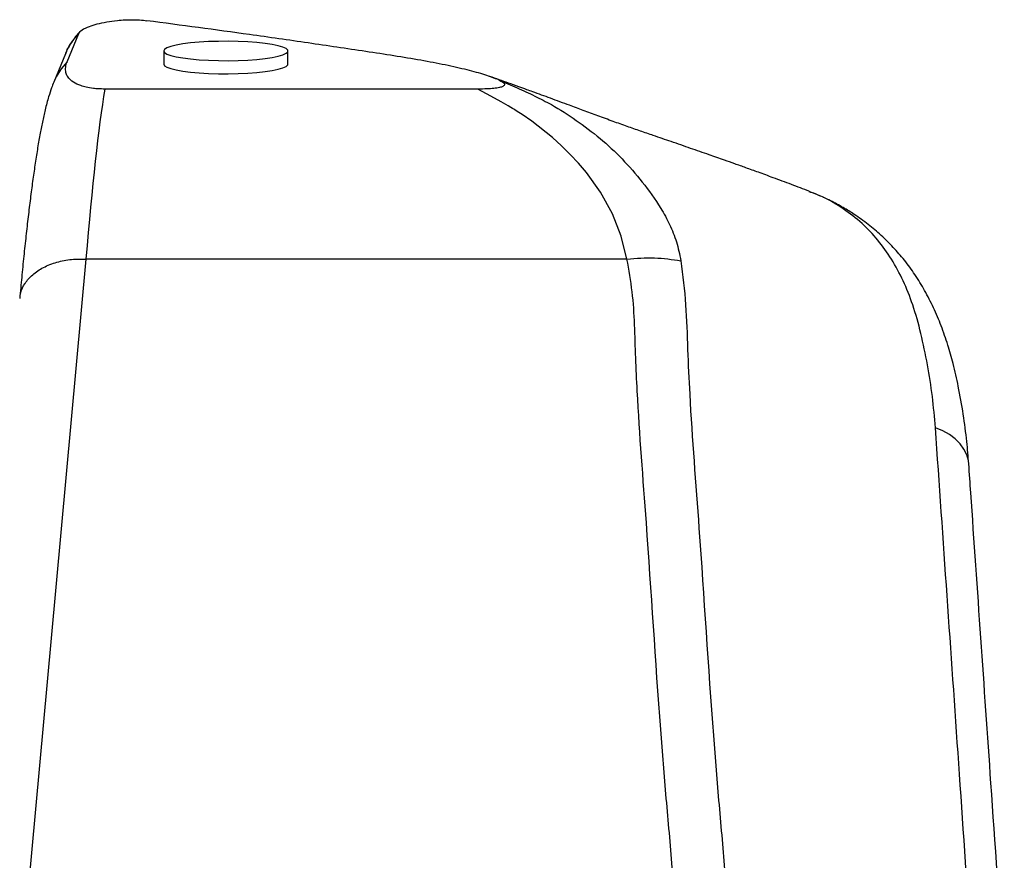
# Model space of a CAD drawing. Extents: x 0 to 8410, y 0 to 5940.
# Tile 36 of 161: x 1662 to 1884, y 2729 to 2918. Entities that reach past the tile are written whole.
import ezdxf

# ---------------------------------------------------------------- set-up
doc = ezdxf.new("R2010")
doc.units = 0
doc.header["$LTSCALE"] = 10
doc.layers.get('0').update_dxf_attribs({"linetype": 'CONTINUOUS'})

msp = doc.modelspace()

# ---------------------------------------------------------------- linework, layer by layer
at = {"color": 7, "linetype": 'CONTINUOUS'}
for p, q in [((1672.863146, 2908.679892), (1675.527474, 2915.108492)), ((1672.517439, 2910.532047), (1669.853111, 2904.103567)), ((1694.648048, 2911.152293), (1694.648048, 2908.189227)), ((1722.648045, 2908.189227), (1722.648045, 2911.152293)), ((1765.456816, 2902.571132), (1681.346258, 2902.571132))]:
    msp.add_line(p, q, dxfattribs=at)
at = {"color": 8, "linetype": 'CONTINUOUS'}
msp.add_line((1799.073299, 2864.265372), (1677.11707, 2864.265372), dxfattribs=at)
at = {"color": 7, "linetype": 'CONTINUOUS', "flags": 128}
for points in [[(1694.648048, 2911.152293), (1694.829305, 2910.800983), (1695.368489, 2910.458853), (1696.251651, 2910.134603), (1697.455844, 2909.836699), (1698.949894, 2909.572889), (1700.695118, 2909.349968), (1702.646335, 2909.173657), (1704.753002, 2909.048726), (1706.960519, 2908.978273), (1709.211727, 2908.964087), (1711.448392, 2909.006526), (1713.612517, 2909.104635), (1715.648016, 2909.255673), (1717.502257, 2909.455945), (1719.127198, 2909.700085), (1720.480701, 2909.981777), (1721.527716, 2910.293867), (1722.241183, 2910.628249), (1722.602626, 2910.976102), (1722.602626, 2911.328604), (1722.241183, 2911.676456), (1721.527716, 2912.010838), (1720.480701, 2912.322809), (1719.127198, 2912.60462), (1717.502257, 2912.84876), (1715.648016, 2913.049032), (1713.612517, 2913.20007), (1711.448392, 2913.298179), (1709.211727, 2913.340618), (1706.960519, 2913.326432), (1704.753002, 2913.255979), (1702.646335, 2913.130929), (1700.695118, 2912.954738), (1698.949894, 2912.731816), (1697.455844, 2912.468006), (1696.251651, 2912.170102), (1695.368489, 2911.845853), (1694.829305, 2911.503603), (1694.648048, 2911.152293)], [(1694.648048, 2908.189227), (1694.829305, 2907.837917), (1695.368489, 2907.495787), (1696.251651, 2907.171537), (1697.455844, 2906.873633), (1698.949894, 2906.609823), (1700.695118, 2906.386902), (1702.646335, 2906.210591), (1704.753002, 2906.08566), (1706.960519, 2906.015207), (1709.211727, 2906.001021), (1711.448392, 2906.04346), (1713.612517, 2906.141569), (1715.648016, 2906.292607), (1717.502257, 2906.492879), (1719.127198, 2906.737019), (1720.480701, 2907.018711), (1721.527716, 2907.330801), (1722.241183, 2907.665183), (1722.602626, 2908.013036), (1722.648045, 2908.189227)]]:
    msp.add_lwpolyline(points, dxfattribs=at)
at = {"color": 8, "linetype": 'CONTINUOUS', "flags": 128}
for points in [[(1799.073299, 2864.265372), (1797.789355, 2869.43691), (1795.794507, 2874.477078), (1793.126603, 2879.33593), (1789.925059, 2883.776237), (1788.140734, 2885.860493), (1786.267658, 2887.862732), (1784.305771, 2889.783909), (1782.255074, 2891.624619), (1777.622303, 2895.301153), (1775.418838, 2896.836449), (1774.345299, 2897.534658), (1773.815592, 2897.867133), (1773.552498, 2898.029377), (1773.421427, 2898.109485), (1773.355981, 2898.149182), (1773.323318, 2898.16909), (1773.306926, 2898.178984), (1773.298761, 2898.183872), (1773.294707, 2898.186375), (1773.292681, 2898.187687), (1773.291668, 2898.188283), (1773.291131, 2898.188521), (1773.290893, 2898.18876), (1773.290774, 2898.18876), (1773.290654, 2898.188879), (1773.290654, 2898.188879), (1773.290654, 2898.188879), (1773.290654, 2898.188879), (1773.290595, 2898.188879), (1772.901674, 2898.422648), (1772.281488, 2898.790647), (1770.683428, 2899.719288), (1768.408021, 2900.995423), (1765.455266, 2902.571966)], [(1677.11707, 2864.265372), (1669.262072, 2778.800299), (1663.090309, 2711.649229)], [(1876.129349, 2818.085601), (1876.036843, 2818.842222), (1875.667533, 2820.167233), (1875.042637, 2821.437527), (1874.173125, 2822.630574), (1873.074373, 2823.725392), (1871.765693, 2824.70267), (1870.270153, 2825.545241), (1868.614217, 2826.238324)]]:
    msp.add_lwpolyline(points, dxfattribs=at)
at = {"color": 8, "linetype": 'CONTINUOUS'}
msp.add_arc((1683.346152, 2898.5067), 14.607781, 135.85929092, 157.48668918, dxfattribs=at)
msp.add_ellipse((1679.911903, 2755.145646), major_axis=(5.23755, 159.999748), ratio=0.0542619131, start_param=0.4008813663, end_param=0.8220809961, dxfattribs=at)
at = {"color": 7, "linetype": 'CONTINUOUS'}
for points, knots in [([(1675.527474, 2915.108492), (1675.692942, 2915.378974), (1676.028778, 2915.927948), (1677.273013, 2916.44407), (1677.904209, 2916.705896)], [0, 0, 0, 0, 0.4927043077, 1, 1, 1, 1]), ([(1677.904924, 2916.705896), (1678.457338, 2916.884056), (1679.560254, 2917.239761), (1681.624475, 2917.701017), (1683.797447, 2918.02485), (1685.854787, 2918.180539), (1687.610713, 2918.211203), (1689.348973, 2918.145599), (1690.326356, 2918.034458), (1690.858682, 2917.973925)], [0, 0, 0, 0, 0.2117556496, 0.4227788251, 0.5999722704, 0.7080100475, 0.799296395, 0.890687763, 1, 1, 1, 1]), ([(1770.170709, 2904.620816), (1769.190194, 2905.010387), (1767.215097, 2905.795119), (1763.031607, 2906.916245), (1758.17592, 2908.009955), (1752.625157, 2909.069147), (1746.583357, 2910.074155), (1738.000661, 2911.358564), (1727.235845, 2912.969326), (1710.902561, 2915.303339), (1698.607603, 2916.941483), (1690.858682, 2917.973925)], [0, 0, 0, 0, 0.0681768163, 0.1373317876, 0.2110149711, 0.2851763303, 0.3604049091, 0.4358298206, 0.588094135, 0.7403955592, 1, 1, 1, 1]), ([(1675.934514, 2915.635635), (1675.821128, 2915.530775), (1675.297201, 2915.046238), (1674.525668, 2914.081473), (1673.648831, 2912.81101), (1673.072413, 2911.756675), (1672.736904, 2911.044526), (1672.593636, 2910.71367), (1672.535521, 2910.57578), (1672.521488, 2910.541821), (1672.518631, 2910.534908)], [0, 0, 0, 0, 0.0713390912, 0.3296414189, 0.5745688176, 0.8042809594, 0.9192609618, 0.9800811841, 0.9959448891, 1, 1, 1, 1]), ([(1681.346258, 2902.571132), (1680.881756, 2902.579639), (1679.955794, 2902.596597), (1678.467203, 2902.745016), (1677.102886, 2902.995304), (1675.933563, 2903.333743), (1674.684006, 2903.852541), (1673.582087, 2904.556556), (1672.876378, 2905.441571), (1672.538858, 2906.426458), (1672.463917, 2907.507173), (1672.730063, 2908.288965), (1672.863146, 2908.679892)], [0, 0, 0, 0, 0.0328564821, 0.0654978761, 0.1223571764, 0.1808307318, 0.2394788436, 0.3739490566, 0.5091168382, 0.644247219, 0.8221091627, 1, 1, 1, 1]), ([(1669.853111, 2904.103567), (1669.689299, 2903.690382), (1669.250152, 2902.58272), (1668.609012, 2900.580009), (1667.937275, 2898.063175), (1667.300202, 2895.1998), (1666.720297, 2892.224449), (1666.164503, 2889.01683), (1665.619121, 2885.523697), (1665.094162, 2881.841998), (1664.582839, 2877.948985), (1664.081404, 2873.835308), (1663.588311, 2869.500268), (1663.103181, 2864.940608), (1662.633132, 2860.260839), (1662.328251, 2856.995674), (1662.180027, 2855.408241)], [0, 0, 0, 0, 0.03823961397, 0.10251220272, 0.1939194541, 0.27324853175, 0.34771289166, 0.42647439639, 0.50204741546, 0.5757787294, 0.64837951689, 0.72022875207, 0.79155249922, 0.86249372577, 0.93314822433, 1, 1, 1, 1]), ([(1770.157655, 2904.622843), (1770.496494, 2904.457265), (1771.172863, 2904.126748), (1771.575333, 2903.630433), (1771.321749, 2903.20958), (1770.405802, 2902.899031), (1769.142117, 2902.708681), (1767.425538, 2902.589821), (1766.171382, 2902.578037), (1765.449127, 2902.571251)], [0, 0, 0, 0, 0.19778680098, 0.39480972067, 0.56672107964, 0.67184842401, 0.77771088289, 0.8719861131, 1, 1, 1, 1]), ([(1840.172192, 2879.550268), (1838.839536, 2880.055701), (1836.12632, 2881.084737), (1832.306259, 2882.497993), (1828.870713, 2883.753542), (1826.001748, 2884.789525), (1823.44105, 2885.705771), (1820.677054, 2886.686306), (1817.388267, 2887.842269), (1813.375433, 2889.236797), (1809.18744, 2890.673654), (1805.386036, 2891.972354), (1802.042778, 2893.119891), (1799.05531, 2894.161712), (1795.861411, 2895.311173), (1792.603005, 2896.508902), (1789.28583, 2897.736943), (1785.699713, 2899.066271), (1781.91031, 2900.465708), (1778.720316, 2901.63156), (1776.345504, 2902.492467), (1774.512925, 2903.153185), (1771.737551, 2904.147805), (1769.567634, 2904.91215), (1768.181404, 2905.400445)], [0, 0, 0, 0, 0.0568886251, 0.1158222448, 0.1623138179, 0.2022411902, 0.2368419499, 0.2698768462, 0.3182681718, 0.37564171, 0.435695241, 0.4900252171, 0.5295193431, 0.5703542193, 0.6152935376, 0.663418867, 0.7084294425, 0.7503676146, 0.8094042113, 0.8648198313, 0.8834625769, 0.9087094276, 0.9416798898, 1, 1, 1, 1]), ([(1842.722376, 2878.430058), (1842.550921, 2878.509703), (1841.697075, 2878.906335), (1840.824958, 2879.213284), (1840.127965, 2879.458596)], [0, 0, 0, 0, 0.2008038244, 1, 1, 1, 1]), ([(1876.106521, 2818.109562), (1875.980961, 2819.781867), (1875.703171, 2823.481682), (1874.927543, 2829.359726), (1873.885584, 2835.242254), (1872.707667, 2840.433634), (1871.414029, 2845.018061), (1869.952384, 2849.217584), (1868.218849, 2853.313873), (1866.247947, 2857.168983), (1864.056443, 2860.744765), (1861.669485, 2864.001974), (1859.12262, 2866.945895), (1856.392958, 2869.639946), (1853.456165, 2872.116596), (1850.57112, 2874.188752), (1847.791845, 2875.917583), (1845.411085, 2877.227086), (1843.90549, 2877.896252), (1843.37016, 2878.134181)], [0, 0, 0, 0, 0.0677177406, 0.1498190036, 0.2343619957, 0.3032962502, 0.3610311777, 0.4225346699, 0.4840765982, 0.5447751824, 0.6039740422, 0.6611804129, 0.7164527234, 0.7720330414, 0.8282866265, 0.885313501, 0.9281551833, 0.9744547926, 1, 1, 1, 1]), ([(1884.970208, 2690.940072), (1884.961129, 2691.070166), (1884.630154, 2695.812361), (1883.34865, 2714.212086), (1880.561558, 2754.308029), (1877.947409, 2792.0032), (1876.278947, 2815.921799), (1876.127859, 2818.087746)], [0, 0, 0, 0, 0.0030792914, 0.1122460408, 0.4345958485, 0.9487998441, 1, 1, 1, 1])]:
    msp.add_open_spline(points, degree=3, knots=knots, dxfattribs=at)
at = {"color": 8, "linetype": 'CONTINUOUS'}
for points, knots in [([(1672.546824, 2910.522272), (1672.583522, 2910.636851), (1672.881554, 2911.567377), (1673.853695, 2913.159353), (1674.969549, 2914.458781), (1675.527474, 2915.108492)], [0, 0, 0, 0, 0.06560600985, 0.53280480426, 1, 1, 1, 1]), ([(1770.163318, 2904.620578), (1771.549913, 2904.045274), (1774.287333, 2902.909507), (1778.286659, 2901.011114), (1782.90153, 2898.690438), (1787.553386, 2895.651008), (1793.119349, 2891.535828), (1798.019119, 2886.924871), (1802.603404, 2881.69721), (1806.253109, 2876.654806), (1808.744067, 2872.063251), (1810.350184, 2868.132503), (1810.935019, 2865.312063), (1811.231156, 2863.883902)], [0, 0, 0, 0, 0.0748631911, 0.1477950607, 0.2199512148, 0.3368837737, 0.451596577, 0.5664101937, 0.6814580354, 0.7979292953, 0.8640381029, 0.9311542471, 1, 1, 1, 1]), ([(1868.614217, 2826.238324), (1868.41125, 2828.591529), (1868.004906, 2833.302703), (1866.851592, 2840.466663), (1865.391429, 2847.583584), (1863.636242, 2853.850983), (1861.38844, 2859.459191), (1858.769858, 2864.332797), (1855.68451, 2868.620362), (1852.074011, 2872.456696), (1847.907196, 2875.615216), (1843.90047, 2878.08129), (1841.143229, 2879.070617), (1840.128382, 2879.434754)], [0, 0, 0, 0, 0.0961407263, 0.1924761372, 0.289175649, 0.3864186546, 0.4756708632, 0.5655838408, 0.6566280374, 0.7482937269, 0.8453864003, 0.9430919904, 1, 1, 1, 1]), ([(1662.256797, 2855.400016), (1662.289234, 2855.828635), (1662.37864, 2857.010061), (1663.31452, 2858.85926), (1665.023598, 2860.817938), (1667.481549, 2862.465019), (1670.483106, 2863.633167), (1673.777674, 2864.284594), (1676.028821, 2864.271636), (1677.11707, 2864.265372)], [0, 0, 0, 0, 0.08372315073, 0.23077054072, 0.38404215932, 0.53970929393, 0.70075218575, 0.85533768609, 1, 1, 1, 1]), ([(1799.073299, 2864.265372), (1801.168852, 2864.432643), (1805.359946, 2864.767184), (1809.27409, 2864.178329), (1811.231156, 2863.883902)], [0, 0, 0, 0, 0.5000013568, 1, 1, 1, 1]), ([(1810.013076, 2711.649229), (1809.80014, 2716.831607), (1809.374195, 2727.198152), (1807.917165, 2742.719625), (1805.82293, 2768.600586), (1803.9887, 2799.228693), (1801.724614, 2827.133996), (1801.028921, 2842.008968), (1800.8266, 2849.452552), (1800.394172, 2856.892598), (1799.51337, 2861.809011), (1799.073299, 2864.265372)], [0, 0, 0, 0, 0.1017523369, 0.2035397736, 0.3053266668, 0.6106192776, 0.805247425, 0.8539646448, 0.902724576, 0.951398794, 1, 1, 1, 1]), ([(1811.231156, 2863.883902), (1811.641191, 2860.585347), (1812.461765, 2853.984168), (1812.710599, 2843.905529), (1813.497701, 2827.098893), (1815.824693, 2798.113152), (1817.678085, 2767.255243), (1819.7897, 2741.287214), (1821.268191, 2725.710101), (1821.681417, 2715.313747), (1821.88799, 2710.116555)], [0, 0, 0, 0, 0.0653588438, 0.1307982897, 0.1962370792, 0.3924089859, 0.6961939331, 0.7974745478, 0.8987564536, 1, 1, 1, 1]), ([(1878.005167, 2691.02173), (1877.944801, 2691.977325), (1877.515159, 2698.778554), (1876.073037, 2718.415675), (1873.923688, 2750.101344), (1871.243454, 2788.412136), (1869.490629, 2813.629603), (1868.614217, 2826.238324)], [0, 0, 0, 0, 0.02087542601, 0.14857608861, 0.44085506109, 0.72042781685, 1, 1, 1, 1])]:
    msp.add_open_spline(points, degree=3, knots=knots, dxfattribs=at)

doc.saveas('drawing.dxf')
